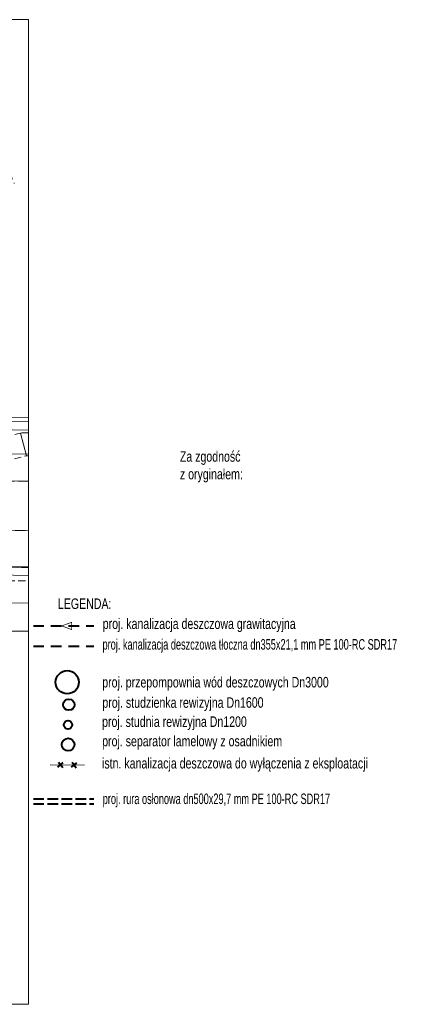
# Model space of a CAD drawing. Extents: x 0 to 6443539, y 0 to 5655063.
# Tile 44 of 64: x 6441271 to 6441329, y 5654557 to 5654697. Entities that reach past the tile are written whole.
import ezdxf

# ---------------------------------------------------------------- set-up
doc = ezdxf.new("R2010")
doc.units = 0
doc.header["$MEASUREMENT"] = 0
for name, pattern in [('1.0_0.5', [1.5, 1, -0.5]), ('1.5_0.5', [2, 1.5, -0.5]), ('1.5_1.0', [2.5, 1.5, -1]), ('219-500', [0]), ('PRZER2-1', [3, 2, -1])]:
    doc.linetypes.add(name, pattern=pattern)
for name, color, linetype, lineweight in [('!kanalizacja deszczowa', 24, '1.5_1.0', 40), ('!kanalizacja tłoczna', 240, '1.5_1.0', 40), ('!odcinek do zamulenia', 4, 'CONTINUOUS', 40), ('!opisy', 7, 'CONTINUOUS', 18), ('!rura osłonowa', 92, '1.5_0.5', 40), ('!studnie', 24, 'CONTINUOUS', 40), ('1ramki', 7, 'PRZER2-1', 18)]:
    doc.layers.add(name, color=color, linetype=linetype, lineweight=lineweight)
for name, color, linetype in [('000 Inne (niezydentyfikowane)', 7, 'CONTINUOUS'), ('218-kontur użytku gruntowego', 7, 'CONTINUOUS'), ('219-działka ewidencyjna', 7, 'CONTINUOUS'), ('chodnik', 7, 'CONTINUOUS'), ('jezdnia', 7, 'CONTINUOUS'), ('krawężnik', 7, 'CONTINUOUS'), ('MAPA PODKŁAD', 7, 'CONTINUOUS'), ('przewód elektroenergetyczny podziemny', 7, 'CONTINUOUS'), ('przewód kanalizacyjny', 7, 'CONTINUOUS'), ('przewód wodociągowy', 7, 'CONTINUOUS'), ('skarpa nieumocniona', 7, 'CONTINUOUS')]:
    doc.layers.add(name, color=color, linetype=linetype)
doc.styles.add('naarr', font='ARIALN.TTF', dxfattribs={"height": 0.6})
doc.styles.get("Standard").update_dxf_attribs({"font": 'Working1250', "width": 0.75})

msp = doc.modelspace()

# ---------------------------------------------------------------- linework, layer by layer
at = {"layer": '!kanalizacja deszczowa', "linetype": 'Continuous'}
msp.add_lwpolyline([(6441277.06, 5654610.54, 0.1, 0.1, 0), (6441278.47, 5654610.03, 0.1, 0.1, 0), (6441278.47, 5654611.05, 0.1, 0.1, 0)], format="xyseb", close=True, dxfattribs=at)
at = {"layer": '!kanalizacja deszczowa'}
msp.add_lwpolyline([(6441273.04, 5654610.54), (6441281.62, 5654610.54)], dxfattribs=at)
at = {"layer": '!kanalizacja tłoczna'}
msp.add_line((6441273.04, 5654607.64), (6441281.62, 5654607.64), dxfattribs=at)
at = {"layer": '!kanalizacja tłoczna', "linetype": 'Continuous'}
msp.add_circle((6441277.85, 5654602.53), 1.65, dxfattribs=at)
at = {"layer": '!odcinek do zamulenia'}
for p, q in [((6441276.51, 5654590.48), (6441277.29, 5654591.1)), ((6441276.59, 5654591.18), (6441277.21, 5654590.4)), ((6441278.45, 5654590.45), (6441279.22, 5654591.07)), ((6441278.53, 5654591.15), (6441279.14, 5654590.37))]:
    msp.add_line(p, q, dxfattribs=at)
at = {"layer": '!rura osłonowa'}
for points in [[(6441273.04, 5654585.95), (6441281.62, 5654585.95)], [(6441273.04, 5654585.25), (6441281.62, 5654585.25)]]:
    msp.add_lwpolyline(points, dxfattribs=at)
at = {"layer": '!studnie'}
for centre, radius in [((6441278.08, 5654599.34), 0.8), ((6441277.96, 5654596.48), 0.6), ((6441277.98, 5654593.66), 0.9)]:
    msp.add_circle(centre, radius, dxfattribs=at)
at = {"layer": '000 Inne (niezydentyfikowane)', "color": 0, "linetype": 'Continuous', "lineweight": 13, "flags": 128}
msp.add_lwpolyline([(6441272.06, 5654634.73), (6441271.21, 5654637.96)], dxfattribs=at)
at = {"layer": '1ramki', "color": 0, "linetype": 'Continuous', "lineweight": 13, "flags": 128}
msp.add_lwpolyline([(6441071.68, 5654696.75), (6441272.35, 5654696.75), (6441272.35, 5654556.74), (6441071.68, 5654556.74)], close=True, dxfattribs=at)
msp.add_lwpolyline([(6441071.68, 5654696.75), (6441272.35, 5654696.75), (6441272.35, 5654556.74), (6441071.68, 5654556.74)], close=True, dxfattribs=at)
at = {"layer": '218-kontur użytku gruntowego', "color": 0, "linetype": 'Continuous', "lineweight": 13}
for points in [[(6441205.16, 5654640.77), (6441272.35, 5654640.13)], [(6441272.35, 5654640.13), (6441205.16, 5654640.77)], [(6441261.09, 5654613.81), (6441272.35, 5654613.8)], [(6441272.35, 5654609.78), (6441261.07, 5654609.81)]]:
    msp.add_lwpolyline(points, dxfattribs=at)
at = {"layer": '219-działka ewidencyjna', "color": 0, "linetype": '219-500', "lineweight": 13}
for points in [[(6441272.35, 5654640.14), (6441205.16, 5654640.77)], [(6441262.84, 5654618.93), (6441272.35, 5654618.93)], [(6441261.09, 5654613.81), (6441272.35, 5654613.8)]]:
    msp.add_lwpolyline(points, dxfattribs=at)
at = {"layer": 'chodnik', "color": 0, "linetype": '1.0_0.5', "lineweight": 13}
for points in [[(6441250.45, 5654619.14), (6441248.66, 5654619.16), (6441244.29, 5654619.21), (6441242.4, 5654619.22), (6441242.41, 5654618.16), (6441242.71, 5654617.56), (6441243.47, 5654617.31), (6441248.45, 5654617.25), (6441267.51, 5654617), (6441267.51, 5654613.3), (6441267.17, 5654612.45), (6441266.31, 5654612.07), (6441248.41, 5654611.64), (6441243.4, 5654611.48), (6441243.37, 5654609.61), (6441265.93, 5654610.26), (6441269.4, 5654608.05), (6441269.4, 5654613.86), (6441269.4, 5654616.97), (6441272.35, 5654616.94)], [(6441272.35, 5654618.84), (6441250.45, 5654619.14)]]:
    msp.add_lwpolyline(points, dxfattribs=at)
at = {"layer": 'jezdnia', "color": 0, "linetype": '1.5_0.5', "lineweight": 13}
for points in [[(6441272.35, 5654631.1), (6441217.6, 5654631.85)], [(6441231.27, 5654624.67), (6441235.82, 5654624.57), (6441243.48, 5654624.39), (6441244.33, 5654624.38), (6441248.57, 5654624.35), (6441249.5, 5654624.34), (6441254.44, 5654624.34), (6441272.35, 5654624.09)]]:
    msp.add_lwpolyline(points, dxfattribs=at)
at = {"layer": 'krawężnik', "color": 0, "linetype": 'Continuous', "lineweight": 13}
for points in [[(6441272.35, 5654631.14), (6441217.6, 5654631.85), (6441208.72, 5654632.02), (6441208.33, 5654632.1), (6441207.94, 5654632.21), (6441207.56, 5654632.35), (6441207.19, 5654632.52), (6441206.84, 5654632.7), (6441206.5, 5654632.92), (6441206.17, 5654633.14), (6441205.86, 5654633.41), (6441205.57, 5654633.68), (6441205.29, 5654633.97), (6441205.04, 5654634.29), (6441204.81, 5654634.61), (6441204.61, 5654634.96), (6441204.48, 5654635.38), (6441204.35, 5654635.8), (6441204.26, 5654636.22), (6441204.17, 5654636.64), (6441204.1, 5654637.08), (6441204.08, 5654637.23), (6441204.18, 5654640.98), (6441204.67, 5654641)], [(6441249.5, 5654624.34), (6441254.44, 5654624.34), (6441272.35, 5654624.09)], [(6441250.45, 5654619.14), (6441272.35, 5654618.84)]]:
    msp.add_lwpolyline(points, dxfattribs=at)
at = {"layer": 'przewód elektroenergetyczny podziemny', "color": 0, "linetype": 'Continuous', "lineweight": 13}
for points in [[(6441167.21, 5654653.07), (6441168.67, 5654652.73), (6441170.15, 5654650.43), (6441172.88, 5654649.86), (6441173.47, 5654648.89), (6441174.67, 5654637.45), (6441176.08, 5654636.56), (6441177.58, 5654635.88), (6441201.05, 5654636.12), (6441207.7, 5654635.57), (6441233.62, 5654635.31), (6441266.27, 5654634.96), (6441272.35, 5654635)], [(6441272.35, 5654639.62), (6441246.61, 5654640.03)], [(6441238.37, 5654618.42), (6441255.38, 5654618.09), (6441272.35, 5654617.71)]]:
    msp.add_lwpolyline(points, dxfattribs=at)
at = {"layer": 'przewód kanalizacyjny', "color": 0, "linetype": 'Continuous', "lineweight": 13}
msp.add_lwpolyline([(6441280.33, 5654590.74), (6441275.42, 5654590.8)], dxfattribs=at)
at = {"layer": 'przewód wodociągowy', "color": 0, "linetype": 'Continuous', "lineweight": 13}
msp.add_lwpolyline([(6441272.35, 5654638.36), (6441217.78, 5654639.53), (6441184.79, 5654639.57)], dxfattribs=at)
at = {"layer": 'skarpa nieumocniona', "color": 0, "linetype": '1.0_0.5', "lineweight": 13}
msp.add_lwpolyline([(6441272.35, 5654638.01), (6441271.38, 5654638.01), (6441263.75, 5654635.94), (6441222.9, 5654636.98), (6441204.08, 5654637.41), (6441204.1, 5654637.08), (6441204.17, 5654636.64), (6441204.26, 5654636.22), (6441204.35, 5654635.8), (6441204.48, 5654635.38), (6441204.61, 5654634.96), (6441204.81, 5654634.61), (6441205.03, 5654634.29), (6441224.35, 5654633.62), (6441264.53, 5654632.77), (6441272.12, 5654634.75), (6441272.35, 5654634.75)], dxfattribs=at)
msp.add_lwpolyline([(6441272.35, 5654638.01), (6441271.38, 5654638.01), (6441263.75, 5654635.94), (6441222.9, 5654636.98), (6441204.08, 5654637.41), (6441204.1, 5654637.08), (6441204.17, 5654636.64), (6441204.26, 5654636.22), (6441204.35, 5654635.8), (6441204.48, 5654635.38), (6441204.61, 5654634.96), (6441204.81, 5654634.61), (6441205.03, 5654634.29), (6441224.35, 5654633.62), (6441264.53, 5654632.77), (6441272.12, 5654634.75), (6441272.35, 5654634.75)], dxfattribs=at)

# ---------------------------------------------------------------- texts
at = {"layer": '!opisy', "insert": (6441293.87, 5654635.39), "char_height": 1.5, "width": 54, "attachment_point": 1}
msp.add_mtext('\\C1;Za zgodność\\Pz oryginałem:', dxfattribs=at)
at = {"layer": '!opisy', "color": 0, "char_height": 1.5, "attachment_point": 1}
for s, insert, width in [('LEGENDA:', (6441276.53, 5654614.45), 54), ('proj. kanalizacja deszczowa grawitacyjna', (6441282.9, 5654611.61), 59.1438), ('\\W0.65;proj. kanalizacja deszczowa tłoczna dn355x21,1 mm PE 100-RC SDR17', (6441282.87, 5654608.67), 41.5253), ('proj. przepompownia wód deszczowych Dn3000', (6441282.83, 5654603.29), 62.4358), ('proj. studzienka rewizyjna Dn1600', (6441282.85, 5654600.4), 62.4358), ('proj. studnia rewizyjna Dn1200', (6441282.81, 5654597.68), 62.4358), ('proj. separator lamelowy z osadnikiem', (6441282.82, 5654594.92), 62.4358), ('istn. kanalizacja deszczowa do wyłączenia z eksploatacji', (6441282.8, 5654591.77), 39.3358), ('\\W0.65;proj. rura osłonowa dn500x29,7 mm PE 100-RC SDR17', (6441282.9, 5654586.71), 59.1438)]:
    msp.add_mtext(s, dxfattribs=dict(at, insert=insert, width=width))
at = {"layer": 'MAPA PODKŁAD', "color": 1, "lineweight": 13, "insert": (6441220.51, 5654676.37), "char_height": 1.1115, "width": 52.3321, "attachment_point": 1, "style": 'naarr'}
msp.add_mtext('Poświadczam, że niniejszy dokument został opracowany w wyniku prac geodezyjnych i kartograficznych, których rezultaty zawiera operat techniczny pozytywnie zweryfikowany. Jednocześnie informuję, że jestem świadomy odpowiedzialności karnej za złożenie fałszywego oświadczenia.', dxfattribs=at)

doc.saveas('drawing.dxf')
